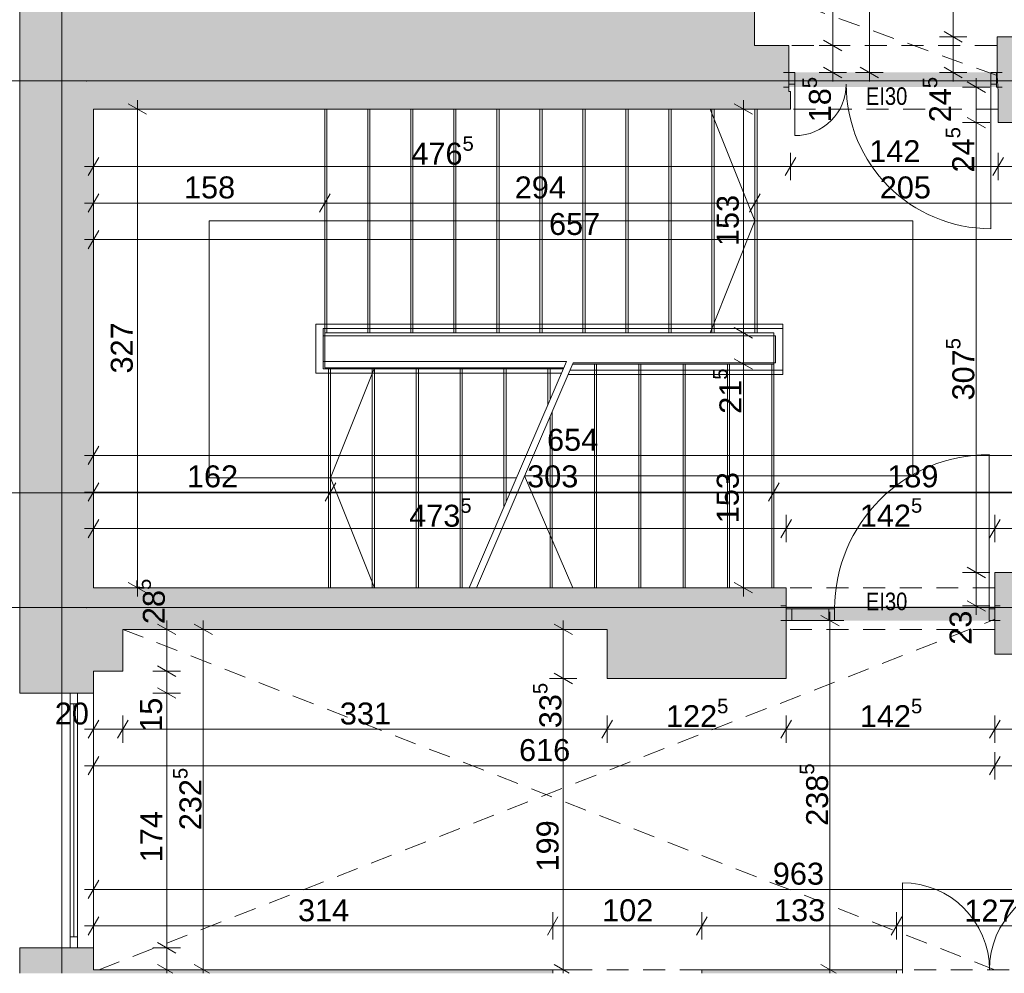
# Paper-space layout 'A-05 INWENTARYZACJA - PIĘTRO 2' of a CAD drawing. Header units: millimetres. Extents: x 0 to 500, y 0 to 350.
# Tile 2 of 11: x 56 to 123, y 114 to 179. Entities that reach past the tile are written whole.
import ezdxf
from ezdxf.xclip import XClip

# ---------------------------------------------------------------- set-up
doc = ezdxf.new("R2010")
doc.units = ezdxf.units.MM
doc.header["$MEASUREMENT"] = 0
doc.header["$XCLIPFRAME"] = 0
for name, pattern in [('ACAD_ISO03W100', [300, 120, -180]), ('DASHDOTX2', [1000, 500, -250, 0, -250]), ('GESTRICHELT2', [93.75, 62.5, -31.25]), ('Przer. długie kreski', [2.5, 1.5, -1])]:
    doc.linetypes.add(name, pattern=pattern)
for name, color, linetype, lineweight in [('A_linie przekroju_Nr_pióra__1', 7, 'Continuous', 20), ('A_wymiary_Nr_pióra__1', 7, 'Continuous', 20), ('A_wymiary_Nr_pióra__2', 8, 'Continuous', 13), ('A_ściany_Nr_pióra__1', 7, 'Continuous', 20), ('Drzwi Archicad_Nr_pióra__1', 7, 'Continuous', 20)]:
    doc.layers.add(name, color=color, linetype=linetype, lineweight=lineweight)
for name, color, linetype, lineweight, true_color in [('A_osie_Nr_pióra__16', 7, 'Continuous', 5, 0x0f0f0f), ('A_pochwyt_Nr_pióra__161', 7, 'Continuous', 5, 0x949494), ('A_ppoż_Nr_pióra__8', 7, 'Continuous', 13, 0x4c4c4c), ('A_schody_Nr_pióra__10', 7, 'Continuous', 13, 0x4b4b4b), ('A_schody_Nr_pióra__4', 7, 'Continuous', 18, 0x4b4b4b), ('A_sufit_Nr_pióra__4', 7, 'Continuous', 18, 0x4b4b4b), ('A_ściany_Nr_pióra__10', 7, 'Continuous', 13, 0x4b4b4b), ('A_ściany_Nr_pióra__19', 7, 'Continuous', 5, 0x191919), ('Okna Archicada_Nr_pióra__19', 7, 'Continuous', 5, 0x191919)]:
    doc.layers.add(name, color=color, linetype=linetype, lineweight=lineweight, true_color=true_color)
for name, color, linetype in [('A_podrys', 7, 'Continuous'), ('A_ppoż', 7, 'Continuous'), ('A_ściany', 7, 'Continuous')]:
    doc.layers.add(name, color=color, linetype=linetype)
doc.styles.add('STYL_AUTOMATYCZNY_1', font='arial.ttf')
doc.styles.add('STYL_AUTOMATYCZNY_2', font='ARIALN.TTF')
doc.styles.add('STYL_AUTOMATYCZNY_4', font='arial.ttf')

# ---------------------------------------------------------------- blocks, each defined once
blk = doc.blocks.new('Rysunek_1_1', base_point=(-1584.217, -269.952))
at = {"layer": 'A_ppoż', "linetype": 'Continuous', "lineweight": 0, "true_color": 0x121212}
for points in [[(108.769, 175.702), (108.769, 174.702), (123.006, 174.702), (123.006, 175.702)], [(108.586, 139.232), (108.586, 138.232), (122.856, 138.232), (122.856, 139.232)]]:
    blk.add_hatch(color=250, dxfattribs=at).paths.add_polyline_path(points)
at = {"layer": 'A_ściany', "linetype": 'Continuous', "lineweight": 0, "true_color": 0x000000}
for points in [[(61.256, 173.202), (56.209, 181.202), (56.209, 133.282), (61.256, 133.282)], [(61.256, 173.202), (106.416, 173.202), (106.416, 181.202), (56.209, 181.202)], [(123.086, 172.272), (126.954, 172.272), (126.927, 169.329), (129.253, 169.352), (129.257, 170.782), (130.446, 170.782), (130.446, 173.482), (127.466, 173.482), (127.466, 178.142), (123.006, 178.142), (123.006, 175.492), (123.086, 174.402)], [(106.416, 177.542), (106.416, 173.202), (108.886, 173.202), (108.886, 174.402), (108.776, 174.402), (108.776, 177.542)], [(108.776, 175.702), (108.769, 174.702)], [(129.182, 144.856), (126.706, 144.857), (126.676, 141.522), (122.856, 141.522), (122.856, 135.942), (127.343, 135.942), (127.346, 141.052), (130.231, 141.052), (130.232, 144.052), (129.18, 144.052)], [(63.256, 140.482), (61.256, 140.482), (61.256, 134.782), (63.256, 134.782)], [(96.356, 140.482), (63.256, 140.482), (63.256, 137.632), (96.356, 137.632)], [(108.586, 140.482), (96.356, 140.482), (96.356, 134.282), (108.586, 134.282)], [(56.209, 114.122), (61.256, 114.122), (61.256, 115.862), (56.209, 115.862)], [(61.256, 114.362), (61.256, 114.122), (92.636, 114.122), (92.636, 114.362)], [(102.827, 114.362), (102.827, 114.122), (116.136, 114.122), (116.136, 114.362)]]:
    blk.add_hatch(color=18, dxfattribs=at).paths.add_polyline_path(points)
at = {"layer": 'A_linie przekroju_Nr_pióra__1', "color": 7, "linetype": 'ACAD_ISO03W100', "lineweight": 20}
blk.add_line((54.009, 146.955), (284.975, 146.955), dxfattribs=at)
at = {"layer": 'A_osie_Nr_pióra__16', "color": 250, "linetype": 'DASHDOTX2', "lineweight": 5, "true_color": 0x0f0f0f}
for p, q in [((59.081, 240.942), (59.081, 114.122)), ((60.776, 175.122), (40.525, 175.122)), ((284.975, 175.122), (60.776, 175.122)), ((60.776, 175.122), (60.776, 175.122)), ((60.776, 139.122), (40.525, 139.122)), ((284.975, 139.122), (60.776, 139.122)), ((60.776, 139.122), (60.776, 139.122))]:
    blk.add_line(p, q, dxfattribs=at)
for p in [(60.776, 175.122), (60.776, 139.122)]:
    blk.add_point(p, dxfattribs=at)
at = {"layer": 'A_pochwyt_Nr_pióra__161', "color": 252, "linetype": 'Continuous', "lineweight": 5, "true_color": 0x949494}
for p, q in [((76.456, 158.502), (76.456, 155.152)), ((76.456, 158.502), (108.356, 158.502)), ((76.956, 158.202), (108.356, 158.202)), ((76.956, 158.202), (76.956, 155.452)), ((108.356, 155.062), (108.356, 158.502)), ((76.956, 157.702), (107.856, 157.702)), ((107.856, 155.862), (107.856, 157.702)), ((76.956, 155.952), (93.582, 155.952)), ((76.956, 155.452), (93.366, 155.452)), ((94.043, 155.862), (107.856, 155.862)), ((76.456, 155.152), (93.237, 155.152)), ((93.698, 155.062), (108.356, 155.062)), ((93.827, 155.362), (108.356, 155.362))]:
    blk.add_line(p, q, dxfattribs=at)
at = {"layer": 'A_schody_Nr_pióra__10', "color": 251, "linetype": 'GESTRICHELT2', "lineweight": 13, "true_color": 0x4b4b4b}
for p, q in [((77.206, 173.202), (77.206, 157.901)), ((80.146, 173.202), (80.146, 157.901)), ((83.086, 173.202), (83.086, 157.901)), ((86.026, 173.202), (86.026, 157.901)), ((88.966, 173.202), (88.966, 157.901)), ((91.906, 173.202), (91.906, 157.901)), ((94.846, 173.202), (94.846, 157.901)), ((97.786, 173.202), (97.786, 157.901)), ((100.726, 173.202), (100.726, 157.901)), ((103.666, 173.202), (103.666, 157.901)), ((106.606, 173.202), (106.606, 157.901)), ((77.306, 140.482), (77.306, 155.522)), ((80.306, 140.482), (80.306, 155.522)), ((83.306, 140.482), (83.306, 155.522)), ((86.306, 140.482), (86.306, 155.522)), ((89.306, 146.025), (89.306, 155.522)), ((92.306, 152.989), (92.306, 155.522)), ((95.486, 140.482), (95.486, 155.772)), ((98.516, 140.482), (98.516, 155.772)), ((101.546, 140.482), (101.546, 155.772)), ((104.576, 140.482), (104.576, 155.772)), ((107.606, 140.482), (107.606, 155.772)), ((92.456, 140.482), (92.456, 152.177))]:
    blk.add_line(p, q, dxfattribs=at)
at = {"layer": 'A_schody_Nr_pióra__4', "color": 251, "linetype": 'Continuous', "lineweight": 18, "true_color": 0x4b4b4b}
for p, q in [((77.056, 155.522), (77.056, 173.202)), ((79.996, 157.901), (79.996, 173.202)), ((82.936, 157.901), (82.936, 173.202)), ((85.876, 157.901), (85.876, 173.202)), ((88.816, 157.901), (88.816, 173.202)), ((91.756, 157.901), (91.756, 173.202)), ((94.696, 157.901), (94.696, 173.202)), ((97.636, 157.901), (97.636, 173.202)), ((100.576, 157.901), (100.576, 173.202)), ((103.397, 173.202), (106.456, 165.551)), ((103.516, 157.901), (103.516, 173.202)), ((106.456, 157.901), (106.456, 173.202)), ((69.156, 148.002), (69.156, 165.551)), ((69.156, 165.551), (117.256, 165.551)), ((103.398, 157.901), (106.456, 165.551)), ((117.256, 148.127), (117.256, 165.551)), ((107.756, 157.901), (77.056, 157.901)), ((107.756, 157.901), (107.756, 140.482)), ((93.396, 155.522), (77.056, 155.522)), ((77.456, 155.522), (77.456, 140.482)), ((80.462, 155.522), (77.456, 148.002)), ((80.456, 155.522), (80.456, 140.482)), ((83.456, 155.522), (83.456, 140.482)), ((86.456, 155.522), (86.456, 140.482)), ((93.582, 155.952), (86.918, 140.482)), ((94.043, 155.862), (87.418, 140.482)), ((89.456, 155.522), (89.456, 146.373)), ((92.456, 155.522), (92.456, 153.338)), ((107.756, 155.772), (94.004, 155.772)), ((95.636, 155.772), (95.636, 140.482)), ((98.666, 155.772), (98.666, 140.482)), ((101.696, 155.772), (101.696, 140.482)), ((104.726, 155.772), (104.726, 140.482)), ((92.606, 152.525), (92.606, 140.482)), ((117.256, 148.127), (90.711, 148.127)), ((94.004, 140.482), (90.711, 148.127)), ((90.157, 148.002), (69.156, 148.002)), ((80.462, 140.482), (77.456, 148.002))]:
    blk.add_line(p, q, dxfattribs=at)
at = {"layer": 'A_sufit_Nr_pióra__4', "color": 251, "linetype": 'Przer. długie kreski', "lineweight": 18, "true_color": 0x4b4b4b}
for p, q in [((123.006, 175.492), (58.609, 198.672)), ((61.606, 114.362), (122.856, 138.322)), ((122.856, 114.362), (63.256, 137.632))]:
    blk.add_line(p, q, dxfattribs=at)
at = {"layer": 'A_wymiary_Nr_pióra__1', "color": 7, "linetype": 'Continuous', "lineweight": 20}
for p, q in [((119.381, 178.503), (120.631, 177.782)), ((111.151, 177.903), (112.401, 177.182)), ((111.151, 176.062), (112.401, 175.341)), ((113.651, 176.062), (114.901, 175.341)), ((119.381, 176.062), (120.631, 175.341)), ((122.204, 174.341), (120.954, 175.062)), ((64.881, 172.841), (63.631, 173.562)), ((106.295, 172.841), (105.045, 173.562)), ((120.954, 172.632), (122.204, 171.911)), ((61.616, 169.897), (60.895, 168.647)), ((109.246, 169.897), (108.525, 168.647)), ((123.446, 169.897), (122.725, 168.647)), ((61.616, 167.397), (60.895, 166.147)), ((77.416, 167.397), (76.695, 166.147)), ((106.816, 167.397), (106.095, 166.147)), ((61.616, 164.897), (60.895, 163.647)), ((105.045, 158.262), (106.295, 157.541)), ((105.045, 156.132), (106.295, 155.411)), ((61.616, 150.147), (60.895, 148.897)), ((61.616, 147.647), (60.895, 146.397)), ((77.816, 147.647), (77.095, 146.397)), ((108.116, 147.647), (107.395, 146.397)), ((61.616, 145.147), (60.895, 143.897)), ((108.946, 145.147), (108.225, 143.897)), ((123.216, 145.147), (122.495, 143.897)), ((120.954, 141.882), (122.204, 141.161)), ((63.631, 140.842), (64.881, 140.121)), ((105.045, 140.843), (106.295, 140.121)), ((120.954, 139.592), (122.204, 138.871)), ((66.881, 137.271), (65.631, 137.992)), ((69.381, 137.271), (68.131, 137.992)), ((93.981, 137.271), (92.731, 137.992)), ((112.211, 137.871), (110.961, 138.592)), ((65.631, 135.142), (66.881, 134.421)), ((92.731, 134.643), (93.981, 133.921)), ((65.631, 133.642), (66.881, 132.921)), ((61.616, 131.436), (60.895, 130.186)), ((63.616, 131.436), (62.895, 130.186)), ((96.716, 131.436), (95.995, 130.186)), ((108.946, 131.436), (108.225, 130.186)), ((123.216, 131.436), (122.495, 130.186)), ((61.616, 128.936), (60.895, 127.686)), ((123.216, 128.936), (122.495, 127.686)), ((61.616, 120.486), (60.895, 119.236)), ((61.616, 117.986), (60.895, 116.736)), ((92.996, 117.987), (92.275, 116.737)), ((103.187, 117.987), (102.466, 116.737)), ((116.496, 117.987), (115.775, 116.737)), ((65.631, 116.222), (66.881, 115.501)), ((65.631, 114.722), (66.67, 114.122)), ((68.131, 114.722), (69.17, 114.122)), ((92.731, 114.722), (93.77, 114.122)), ((110.961, 114.722), (112, 114.122))]:
    blk.add_line(p, q, dxfattribs=at)
at = {"layer": 'A_wymiary_Nr_pióra__2', "color": 8, "linetype": 'Continuous', "lineweight": 13}
for p, q in [((114.276, 175.702), (114.276, 200.972)), ((120.006, 178.142), (120.006, 200.972)), ((111.776, 177.542), (111.776, 181.202)), ((120.943, 178.142), (119.068, 178.142)), ((120.006, 175.702), (120.006, 178.142)), ((112.713, 177.542), (110.838, 177.542)), ((111.776, 175.702), (111.776, 177.542)), ((112.713, 175.702), (110.838, 175.702)), ((111.776, 175.09), (111.776, 175.702)), ((115.213, 175.702), (113.338, 175.702)), ((114.276, 175.09), (114.276, 175.702)), ((120.943, 175.702), (119.068, 175.702)), ((120.006, 175.09), (120.006, 175.702)), ((121.579, 174.702), (121.579, 175.313)), ((122.516, 174.702), (120.641, 174.702)), ((121.579, 172.272), (121.579, 174.702)), ((64.256, 173.202), (64.256, 173.813)), ((105.67, 173.202), (105.67, 173.813)), ((65.193, 173.202), (63.318, 173.202)), ((64.256, 140.482), (64.256, 173.202)), ((106.607, 173.202), (104.732, 173.202)), ((105.67, 157.901), (105.67, 173.202)), ((122.516, 172.272), (120.641, 172.272)), ((121.579, 141.522), (121.579, 172.272)), ((61.256, 168.334), (61.256, 170.209)), ((108.886, 168.334), (108.886, 170.209)), ((123.086, 168.334), (123.086, 170.209)), ((60.644, 169.272), (61.256, 169.272)), ((61.256, 169.272), (108.886, 169.272)), ((108.886, 169.272), (123.086, 169.272)), ((123.086, 169.272), (126.954, 169.272)), ((61.256, 165.834), (61.256, 167.709)), ((77.056, 165.834), (77.056, 167.709)), ((106.456, 165.834), (106.456, 167.709)), ((60.644, 166.772), (61.256, 166.772)), ((61.256, 166.772), (77.056, 166.772)), ((77.056, 166.772), (106.456, 166.772)), ((106.456, 166.772), (126.954, 166.772)), ((61.256, 163.334), (61.256, 165.209)), ((60.644, 164.272), (61.256, 164.272)), ((61.256, 164.272), (126.954, 164.272)), ((106.607, 157.901), (104.732, 157.901)), ((105.67, 155.772), (105.67, 157.901)), ((106.607, 155.772), (104.732, 155.772)), ((105.67, 140.482), (105.67, 155.772)), ((61.256, 148.584), (61.256, 150.459)), ((60.644, 149.522), (61.256, 149.522)), ((61.256, 149.522), (126.676, 149.522)), ((61.256, 146.084), (61.256, 147.959)), ((77.456, 146.084), (77.456, 147.959)), ((107.756, 146.084), (107.756, 147.959)), ((60.644, 147.022), (61.256, 147.022)), ((61.256, 147.022), (77.456, 147.022)), ((77.456, 147.022), (107.756, 147.022)), ((107.756, 147.022), (126.676, 147.022)), ((61.256, 143.584), (61.256, 145.459)), ((108.586, 143.584), (108.586, 145.459)), ((122.856, 143.584), (122.856, 145.459)), ((60.644, 144.522), (61.256, 144.522)), ((61.256, 144.522), (108.586, 144.522)), ((108.586, 144.522), (122.856, 144.522)), ((122.856, 144.522), (126.676, 144.522)), ((122.516, 141.522), (120.641, 141.522)), ((121.579, 139.232), (121.579, 141.522)), ((65.193, 140.482), (63.318, 140.482)), ((64.256, 139.87), (64.256, 140.482)), ((106.607, 140.482), (104.732, 140.482)), ((105.67, 139.871), (105.67, 140.482)), ((111.586, 138.232), (111.586, 138.843)), ((122.516, 139.232), (120.641, 139.232)), ((121.579, 138.62), (121.579, 139.232)), ((66.256, 137.632), (66.256, 138.243)), ((68.756, 137.632), (68.756, 138.243)), ((93.356, 137.632), (93.356, 138.243)), ((112.523, 138.232), (110.648, 138.232)), ((111.586, 114.362), (111.586, 138.232)), ((67.193, 137.632), (65.318, 137.632)), ((66.256, 134.782), (66.256, 137.632)), ((69.693, 137.632), (67.818, 137.632)), ((68.756, 114.362), (68.756, 137.632)), ((94.293, 137.632), (92.418, 137.632)), ((93.356, 134.282), (93.356, 137.632)), ((67.193, 134.782), (65.318, 134.782)), ((66.256, 133.282), (66.256, 134.782)), ((94.293, 134.282), (92.418, 134.282)), ((93.356, 114.362), (93.356, 134.282)), ((67.193, 133.282), (65.318, 133.282)), ((66.256, 115.862), (66.256, 133.282)), ((61.256, 129.874), (61.256, 131.749)), ((63.256, 129.874), (63.256, 131.749)), ((96.356, 129.874), (96.356, 131.749)), ((108.586, 129.874), (108.586, 131.749)), ((122.856, 129.874), (122.856, 131.749)), ((60.644, 130.811), (61.256, 130.811)), ((61.256, 130.811), (63.256, 130.811)), ((63.256, 130.811), (96.356, 130.811)), ((96.356, 130.811), (108.586, 130.811)), ((108.586, 130.811), (122.856, 130.811)), ((122.856, 130.811), (127.346, 130.811)), ((61.256, 127.374), (61.256, 129.249)), ((122.856, 127.374), (122.856, 129.249)), ((60.644, 128.311), (61.256, 128.311)), ((61.256, 128.311), (122.856, 128.311)), ((122.856, 128.311), (127.346, 128.311)), ((61.256, 118.924), (61.256, 120.799)), ((60.644, 119.861), (61.256, 119.861)), ((61.256, 119.861), (157.536, 119.862)), ((61.256, 116.424), (61.256, 118.299)), ((92.636, 116.424), (92.636, 118.299)), ((102.827, 116.424), (102.827, 118.299)), ((116.136, 116.424), (116.136, 118.299)), ((60.644, 117.361), (61.256, 117.361)), ((61.256, 117.361), (92.636, 117.362)), ((92.636, 117.362), (102.827, 117.362)), ((102.827, 117.362), (116.136, 117.362)), ((116.136, 117.362), (128.836, 117.362)), ((67.193, 115.862), (65.318, 115.862)), ((66.256, 114.362), (66.256, 115.862)), ((67.193, 114.362), (65.318, 114.362)), ((66.256, 114.122), (66.256, 114.362)), ((69.693, 114.362), (67.818, 114.362)), ((68.756, 114.122), (68.756, 114.362)), ((94.293, 114.362), (92.418, 114.362)), ((93.356, 114.122), (93.356, 114.362)), ((112.523, 114.362), (110.648, 114.362)), ((111.586, 114.122), (111.586, 114.362))]:
    blk.add_line(p, q, dxfattribs=at)
at = {"layer": 'A_ściany_Nr_pióra__1', "color": 7, "linetype": 'Continuous', "lineweight": 20}
for p, q in [((108.776, 175.702), (108.406, 175.702)), ((108.776, 175.702), (108.776, 174.902)), ((122.976, 175.702), (123.346, 175.702)), ((122.976, 175.702), (122.976, 174.902)), ((108.776, 174.702), (108.406, 174.702)), ((108.776, 174.902), (108.776, 174.702)), ((122.976, 174.902), (122.976, 174.702)), ((122.976, 174.702), (123.346, 174.702)), ((108.586, 139.232), (108.216, 139.232)), ((108.586, 139.032), (108.586, 139.232)), ((108.586, 138.232), (108.586, 139.032)), ((122.856, 139.232), (123.226, 139.232)), ((122.856, 139.032), (122.856, 139.232)), ((122.856, 138.232), (122.856, 139.032)), ((108.586, 138.232), (108.216, 138.232)), ((122.856, 138.232), (123.226, 138.232)), ((56.209, 133.282), (61.256, 133.282)), ((56.209, 115.862), (61.256, 115.862)), ((92.636, 114.362), (92.266, 114.362)), ((92.636, 114.122), (92.636, 114.362)), ((102.827, 114.362), (103.197, 114.362)), ((102.827, 114.122), (102.827, 114.362)), ((116.136, 114.362), (115.766, 114.362)), ((116.136, 114.362), (116.136, 114.122))]:
    blk.add_line(p, q, dxfattribs=at)
at = {"layer": 'A_ściany_Nr_pióra__1', "color": 7, "linetype": 'Continuous', "lineweight": 20, "flags": 128}
for points in [[(56.209, 181.202), (56.209, 133.282)], [(106.416, 177.542), (106.416, 181.202)], [(127.466, 178.142), (123.006, 178.142)], [(123.006, 178.142), (123.006, 175.492)], [(108.776, 177.542), (106.416, 177.542)], [(108.776, 174.402), (108.776, 177.542)], [(108.769, 175.702), (108.769, 174.702)], [(123.006, 175.492), (123.086, 174.402)], [(108.886, 174.402), (108.776, 174.402)], [(108.886, 173.202), (108.886, 174.402)], [(123.086, 174.402), (123.086, 172.272)], [(61.256, 140.482), (61.256, 173.202)], [(61.256, 173.202), (106.416, 173.202)], [(106.416, 173.202), (108.886, 173.202)], [(123.086, 172.272), (126.954, 172.272)], [(126.676, 141.522), (122.856, 141.522)], [(122.856, 141.522), (122.856, 139.232)], [(63.256, 140.482), (61.256, 140.482)], [(96.356, 140.482), (63.256, 140.482)], [(108.586, 140.482), (96.356, 140.482)], [(108.586, 134.282), (108.586, 140.482)], [(122.856, 138.232), (122.856, 135.942)], [(63.256, 137.632), (96.356, 137.632)], [(63.256, 134.782), (63.256, 137.632)], [(96.356, 137.632), (96.356, 134.282)], [(122.856, 135.942), (127.343, 135.942)], [(61.256, 133.282), (61.256, 134.782)], [(61.256, 134.782), (63.256, 134.782)], [(96.356, 134.282), (108.586, 134.282)], [(56.209, 115.862), (56.209, 114.122)], [(61.256, 114.362), (61.256, 115.862)], [(92.636, 114.362), (61.256, 114.362)], [(116.136, 114.362), (102.827, 114.362)]]:
    blk.add_lwpolyline(points, dxfattribs=at)
at = {"layer": 'A_ściany_Nr_pióra__10', "color": 251, "linetype": 'Przer. długie kreski', "lineweight": 13, "true_color": 0x4b4b4b}
for p, q in [((122.976, 177.542), (108.776, 177.542)), ((123.086, 173.202), (108.886, 173.202)), ((122.856, 140.482), (108.586, 140.482)), ((122.856, 137.632), (108.586, 137.632)), ((102.827, 114.362), (92.636, 114.362)), ((128.836, 114.362), (116.136, 114.362))]:
    blk.add_line(p, q, dxfattribs=at)
at = {"layer": 'A_ściany_Nr_pióra__19', "color": 250, "linetype": 'Continuous', "lineweight": 5, "true_color": 0x191919}
blk.add_line((61.256, 115.862), (61.256, 133.282), dxfattribs=at)
at = {"layer": 'Drzwi Archicad_Nr_pióra__1', "color": 7, "linetype": 'Continuous', "lineweight": 20}
for p, q in [((108.776, 175.702), (108.406, 175.702)), ((108.776, 175.702), (108.406, 175.702)), ((108.776, 175.702), (109.176, 175.702)), ((108.776, 174.902), (108.776, 175.702)), ((108.776, 175.702), (108.776, 174.902)), ((108.776, 175.702), (108.776, 174.902)), ((109.176, 175.702), (109.176, 174.902)), ((122.576, 174.902), (122.576, 175.702)), ((122.576, 175.702), (122.976, 175.702)), ((122.976, 175.702), (122.976, 174.902)), ((122.976, 175.702), (122.976, 174.902)), ((122.976, 175.702), (122.976, 174.902)), ((122.976, 175.702), (123.346, 175.702)), ((122.976, 175.702), (123.346, 175.702)), ((108.776, 174.702), (108.406, 174.702)), ((108.776, 174.702), (108.406, 174.702)), ((109.176, 174.902), (108.776, 174.902)), ((108.776, 174.902), (108.776, 174.702)), ((108.776, 174.902), (108.776, 174.702)), ((109.176, 174.902), (109.176, 171.382)), ((122.976, 174.902), (122.576, 174.902)), ((122.576, 174.902), (122.576, 165.022)), ((122.976, 174.902), (122.976, 174.702)), ((122.976, 174.902), (122.976, 174.702)), ((122.976, 174.702), (123.346, 174.702)), ((122.976, 174.702), (123.346, 174.702)), ((122.456, 139.032), (122.456, 149.582)), ((108.586, 139.232), (108.216, 139.232)), ((108.586, 139.232), (108.216, 139.232)), ((108.586, 139.032), (108.586, 139.232)), ((108.586, 139.032), (108.586, 139.232)), ((108.986, 139.032), (108.586, 139.032)), ((108.586, 139.032), (108.586, 138.232)), ((108.586, 138.232), (108.586, 139.032)), ((108.586, 138.232), (108.586, 139.032)), ((108.986, 138.232), (108.986, 139.032)), ((111.506, 139.032), (108.986, 139.032)), ((108.986, 139.032), (108.986, 138.232)), ((111.906, 139.032), (111.506, 139.032)), ((111.506, 139.032), (111.506, 138.232)), ((111.506, 138.232), (111.506, 139.032)), ((111.906, 138.232), (111.906, 139.032)), ((122.856, 139.032), (122.456, 139.032)), ((122.456, 139.032), (122.456, 138.232)), ((122.856, 139.032), (122.856, 139.232)), ((122.856, 139.032), (122.856, 139.232)), ((122.856, 139.232), (123.226, 139.232)), ((122.856, 139.232), (123.226, 139.232)), ((122.856, 138.232), (122.856, 139.032)), ((122.856, 138.232), (122.856, 139.032)), ((122.856, 138.232), (122.856, 139.032)), ((108.586, 138.232), (108.216, 138.232)), ((108.586, 138.232), (108.216, 138.232)), ((108.586, 138.232), (108.986, 138.232)), ((108.986, 138.232), (111.506, 138.232)), ((111.506, 138.232), (111.906, 138.232)), ((122.456, 138.232), (122.856, 138.232)), ((122.856, 138.232), (123.226, 138.232)), ((122.856, 138.232), (123.226, 138.232)), ((116.536, 114.362), (116.536, 120.312)), ((92.636, 114.362), (92.266, 114.362)), ((92.636, 114.362), (92.266, 114.362)), ((92.636, 114.122), (92.636, 114.362)), ((92.636, 114.122), (92.636, 114.362)), ((102.827, 114.122), (102.827, 114.362)), ((102.827, 114.122), (102.827, 114.362)), ((102.827, 114.362), (103.197, 114.362)), ((102.827, 114.362), (103.197, 114.362)), ((116.136, 114.362), (115.766, 114.362)), ((116.136, 114.362), (115.766, 114.362)), ((116.536, 114.362), (116.136, 114.362)), ((116.136, 114.362), (116.136, 114.122)), ((116.136, 114.362), (116.136, 114.122)), ((116.136, 114.362), (116.136, 114.122)), ((116.536, 114.122), (116.536, 114.362))]:
    blk.add_line(p, q, dxfattribs=at)
for centre, radius, start, end in [((109.176, 174.902), 3.52, 270, 0), ((122.576, 174.902), 9.88, 180, 270), ((122.456, 139.032), 10.55, 90, 180), ((116.536, 114.362), 5.95, 0, 90), ((128.436, 114.362), 5.95, 90, 180)]:
    blk.add_arc(centre, radius, start, end, dxfattribs=at)
at = {"layer": 'Okna Archicada_Nr_pióra__19', "color": 250, "linetype": 'Continuous', "lineweight": 5, "true_color": 0x191919}
for p, q in [((60.156, 133.282), (59.656, 133.282)), ((59.656, 133.282), (59.656, 115.862)), ((60.156, 115.862), (60.156, 133.282)), ((60.156, 132.532), (59.656, 132.532)), ((59.906, 116.612), (59.906, 132.532)), ((60.156, 116.612), (59.656, 116.612)), ((59.656, 115.862), (60.156, 115.862))]:
    blk.add_line(p, q, dxfattribs=at)
at = {"layer": 'A_ppoż_Nr_pióra__8', "color": 251, "linetype": 'Continuous', "lineweight": 13, "true_color": 0x4c4c4c, "char_height": 1.2, "attachment_point": 5, "style": 'STYL_AUTOMATYCZNY_2'}
for insert in [(115.457, 174.076), (115.457, 139.537)]:
    blk.add_mtext('\\A1;{\\pqc;\\fArial Narrow|b0|i0|c238|p0;\\W1.000000;EI30}', dxfattribs=dict(at, insert=insert))
at = {"layer": 'A_wymiary_Nr_pióra__1', "color": 7, "linetype": 'Continuous', "lineweight": 20, "char_height": 1.5, "attachment_point": 7, "style": 'STYL_AUTOMATYCZNY_1'}
for s, insert, rotation in [('\\A1;{\\pql;\\fArial|b0|i0|c238|p0;\\W1.000000;18\\fArial|b0|i0|c238|p0;\\W1.000000;\\A1{\\H.66x;\\S5^  ;}}', (112.083, 172.297), 90), ('\\A1;{\\pql;\\fArial|b0|i0|c238|p0;\\W1.000000;24\\fArial|b0|i0|c238|p0;\\W1.000000;\\A1{\\H.66x;\\S5^  ;}}', (120.305, 172.297), 90), ('\\A1;{\\pql;\\fArial|b0|i0|c238|p0;\\W1.000000;24\\fArial|b0|i0|c238|p0;\\W1.000000;\\A1{\\H.66x;\\S5^  ;}}', (121.878, 168.867), 90), ('\\A1;{\\pql;\\fArial|b0|i0|c238|p0;\\W1.000000;307\\fArial|b0|i0|c238|p0;\\W1.000000;\\A1{\\H.66x;\\S5^  ;}}', (121.887, 153.281), 90), ('\\A1;{\\pql;\\fArial|b0|i0|c238|p0;\\W1.000000;21\\fArial|b0|i0|c238|p0;\\W1.000000;\\A1{\\H.66x;\\S5^  ;}}', (105.969, 152.367), 90), ('\\A1;{\\pql;\\fArial|b0|i0|c238|p0;\\W1.000000;28\\fArial|b0|i0|c238|p0;\\W1.000000;\\A1{\\H.66x;\\S5^  ;}}', (66.563, 137.993), 90), ('\\A1;{\\pql;\\fArial|b0|i0|c238|p0;\\W1.000000;33\\fArial|b0|i0|c238|p0;\\W1.000000;\\A1{\\H.66x;\\S5^  ;}}', (93.664, 130.877), 90), ('\\A1;{\\pql;\\fArial|b0|i0|c238|p0;\\W1.000000;122\\fArial|b0|i0|c238|p0;\\W1.000000;\\A1{\\H.66x;\\S5^  ;}}', (100.377, 130.512), 0.00028), ('\\A1;{\\pql;\\fArial|b0|i0|c238|p0;\\W1.000000;142\\fArial|b0|i0|c238|p0;\\W1.000000;\\A1{\\H.66x;\\S5^  ;}}', (113.627, 130.512), 0.00028), ('\\A1;{\\pql;\\fArial|b0|i0|c238|p0;\\W1.000000;238\\fArial|b0|i0|c238|p0;\\W1.000000;\\A1{\\H.66x;\\S5^  ;}}', (111.894, 124.203), 90), ('\\A1;{\\pql;\\fArial|b0|i0|c238|p0;\\W1.000000;232\\fArial|b0|i0|c238|p0;\\W1.000000;\\A1{\\H.66x;\\S5^  ;}}', (69.064, 123.903), 90)]:
    blk.add_mtext(s, dxfattribs=dict(at, insert=insert, rotation=rotation))
for s, insert in [('\\A1;{\\pql;\\fArial|b0|i0|c238|p0;\\W1.000000;476\\fArial|b0|i0|c238|p0;\\W1.000000;\\A1{\\H.66x;\\S5^  ;}}', (82.977, 168.964)), ('\\A1;{\\pql;\\fArial|b0|i0|c238|p0;\\W1.000000;473\\fArial|b0|i0|c238|p0;\\W1.000000;\\A1{\\H.66x;\\S5^  ;}}', (82.827, 144.213)), ('\\A1;{\\pql;\\fArial|b0|i0|c238|p0;\\W1.000000;142\\fArial|b0|i0|c238|p0;\\W1.000000;\\A1{\\H.66x;\\S5^  ;}}', (113.627, 144.222))]:
    blk.add_mtext(s, dxfattribs=dict(at, insert=insert))
at = {"layer": 'A_wymiary_Nr_pióra__1', "color": 7, "linetype": 'Continuous', "lineweight": 20, "char_height": 1.5, "width": 3.43226, "attachment_point": 7, "style": 'STYL_AUTOMATYCZNY_4'}
for s, insert in [('\\A1;{\\pql;\\fArial|b0|i0|c238|p0;\\W1.000000;142}', (114.269, 169.572)), ('\\A1;{\\pql;\\fArial|b0|i0|c238|p0;\\W1.000000;158}', (67.439, 167.072)), ('\\A1;{\\pql;\\fArial|b0|i0|c238|p0;\\W1.000000;294}', (90.039, 167.072)), ('\\A1;{\\pql;\\fArial|b0|i0|c238|p0;\\W1.000000;205}', (114.988, 167.072)), ('\\A1;{\\pql;\\fArial|b0|i0|c238|p0;\\W1.000000;657}', (92.388, 164.572)), ('\\A1;{\\pql;\\fArial|b0|i0|c238|p0;\\W1.000000;654}', (92.249, 149.822)), ('\\A1;{\\pql;\\fArial|b0|i0|c238|p0;\\W1.000000;162}', (67.639, 147.322)), ('\\A1;{\\pql;\\fArial|b0|i0|c238|p0;\\W1.000000;303}', (90.889, 147.322)), ('\\A1;{\\pql;\\fArial|b0|i0|c238|p0;\\W1.000000;189}', (115.499, 147.322))]:
    blk.add_mtext(s, dxfattribs=dict(at, insert=insert))
at = {"layer": 'A_wymiary_Nr_pióra__1', "color": 7, "linetype": 'Continuous', "lineweight": 20, "char_height": 1.5, "attachment_point": 7, "style": 'STYL_AUTOMATYCZNY_4'}
for s, insert, width, rotation in [('\\A1;{\\pql;\\fArial|b0|i0|c238|p0;\\W1.000000;153}', (105.37, 163.835), 3.43226, 90), ('\\A1;{\\pql;\\fArial|b0|i0|c238|p0;\\W1.000000;327}', (63.956, 155.125), 3.43226, 90), ('\\A1;{\\pql;\\fArial|b0|i0|c238|p0;\\W1.000000;153}', (105.37, 144.889), 3.43226, 90), ('\\A1;{\\pql;\\fArial|b0|i0|c238|p0;\\W1.000000;23}', (121.279, 136.582), 2.28817, 90), ('\\A1;{\\pql;\\fArial|b0|i0|c238|p0;\\W1.000000;20}', (58.606, 131.111), 2.28817, 0.00028), ('\\A1;{\\pql;\\fArial|b0|i0|c238|p0;\\W1.000000;15}', (65.956, 130.632), 2.28817, 90), ('\\A1;{\\pql;\\fArial|b0|i0|c238|p0;\\W1.000000;331}', (78.089, 131.111), 3.43226, 0.00028), ('\\A1;{\\pql;\\fArial|b0|i0|c238|p0;\\W1.000000;616}', (90.339, 128.611), 3.43226, 0.00028), ('\\A1;{\\pql;\\fArial|b0|i0|c238|p0;\\W1.000000;174}', (65.956, 121.711), 3.43226, 90), ('\\A1;{\\pql;\\fArial|b0|i0|c238|p0;\\W1.000000;199}', (93.056, 121.084), 3.43226, 90), ('\\A1;{\\pql;\\fArial|b0|i0|c238|p0;\\W1.000000;963}', (107.679, 120.162), 3.43226, 0.00028), ('\\A1;{\\pql;\\fArial|b0|i0|c238|p0;\\W1.000000;314}', (75.229, 117.661), 3.43226, 0.00028), ('\\A1;{\\pql;\\fArial|b0|i0|c238|p0;\\W1.000000;102}', (96.015, 117.662), 3.43226, 0.00028), ('\\A1;{\\pql;\\fArial|b0|i0|c238|p0;\\W1.000000;133}', (107.765, 117.662), 3.43226, 0.00028), ('\\A1;{\\pql;\\fArial|b0|i0|c238|p0;\\W1.000000;127}', (120.769, 117.662), 3.43226, 0.00028)]:
    blk.add_mtext(s, dxfattribs=dict(at, insert=insert, width=width, rotation=rotation))

psp = doc.layouts.new('A-05 INWENTARYZACJA - PIĘTRO 2')

# ---------------------------------------------------------------- block references
at = {"layer": 'A_podrys', "color": 37, "linetype": 'Continuous', "lineweight": 5, "true_color": 0x656532}
ref = psp.add_blockref('Rysunek_1_1', (-1584.217, -269.952), dxfattribs=at)
XClip(ref).set_block_clipping_path([(34.5247789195, 114.122345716), (284.9747501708, 317.932345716)])

doc.saveas('drawing.dxf')
